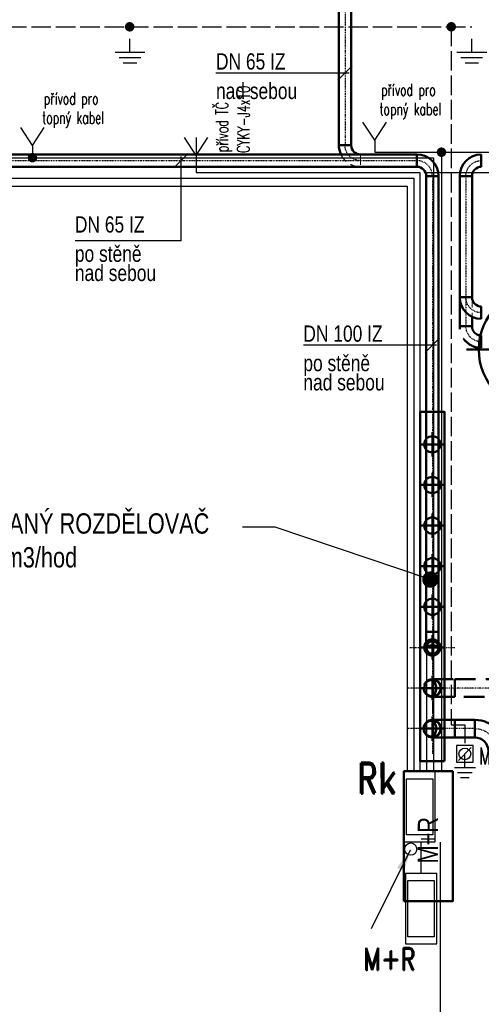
# Model space of a CAD drawing. Header units: millimetres. Extents: x -41881 to 54113, y -9946 to 101810.
# Tile 68 of 105: x -9984 to -7144, y 55755 to 61816. Entities that reach past the tile are written whole.
import ezdxf
from ezdxf.enums import TextEntityAlignment as Align

# ---------------------------------------------------------------- set-up
doc = ezdxf.new("R2018")
doc.units = ezdxf.units.MM
for name, pattern in [('ACAD_ISO02W100', [15, 12, -3]), ('DASHDOT', [1, 0.5, -0.25, 0, -0.25]), ('DASHED', [19.05, 12.7, -6.35])]:
    doc.linetypes.add(name, pattern=pattern)
for name, color, linetype in [('e_1Atrib', 8, 'Continuous'), ('e_2Atrib', 8, 'Continuous'), ('e_inst', 6, 'Continuous'), ('e_pospojeni', 3, 'ACAD_ISO02W100'), ('e_ROZVADEC', 5, 'Continuous'), ('e_č-obvodu', 7, 'Continuous'), ('UT-potrubi_privodni-popis', 7, 'Continuous')]:
    doc.layers.add(name, color=color, linetype=linetype)
for name, color, linetype, lineweight in [('e_KABEL', 5, 'Continuous', 30), ('UT-armatury', 2, 'Continuous', 50), ('UT-kotle', 1, 'Continuous', 50), ('UT-potrubi', 3, 'Continuous', 50), ('UT-potrubi_zpetne', 3, 'DASHED', 50), ('UT-stoupacky', 2, 'Continuous', 50), ('UT-texty_stredni', 7, 'Continuous', 25)]:
    doc.layers.add(name, color=color, linetype=linetype, lineweight=lineweight)
doc.styles.add('Ozn_rozvaděče', font='romand.shx', dxfattribs={"width": 0.8})
doc.styles.add('Popisy', font='romans.shx', dxfattribs={"width": 0.7, "height": 2})
doc.styles.add('RomanS', font='romans.shx')
doc.styles.add('simplex', font='simplex.shx', dxfattribs={"width": 0.65})
doc.styles.get("Standard").update_dxf_attribs({"font": 'ic-simplex.shx', "width": 0.8})
doc.dimstyles.new('CADKON', dxfattribs={"dimscale": 50, "dimtxt": 2.5, "dimasz": 2.5, "dimexe": 1.8, "dimexo": 0, "dimgap": 0.6, "dimtad": 1, "dimrnd": 10, "dimtxsty": 'Standard', "dimblk1": 'OBLIQUE', "dimblk2": 'OBLIQUE', "dimsah": 1, "dimcen": 2.5, "dimadec": 1, "dimazin": 2, "dimtfac": 1, "dimtdec": 4, "dimtix": 1, "dimtmove": 2, "dimatfit": 3, "dimldrblk": 'OPEN30', "dimfxl": 5, "dimtfill": 1, "dimtolj": 1, "dimarcsym": 0})

# ---------------------------------------------------------------- blocks, each defined once
blk = doc.blocks.new('*U58')
at = {"color": 0, "linetype": 'ByBlock', "lineweight": -2, "ltscale": 10}
for p, q in [((0, 75), (0, -75)), ((-75, 0), (75, 0))]:
    blk.add_line(p, q, dxfattribs=at)
blk.add_circle((0, 0), 50, dxfattribs=at)
blk = doc.blocks.new('*U120', base_point=(0, 95))
at = {"color": 0, "linetype": 'ByBlock', "lineweight": -2, "ltscale": 10}
for p, q in [((0, 133), (0, 57)), ((57, 0), (133, 0))]:
    blk.add_line(p, q, dxfattribs=at)
for radius in [133, 57]:
    blk.add_arc((0, 0), radius, 0, 90, dxfattribs=at)
at = {"color": 40, "linetype": 'DASHDOT', "lineweight": 25, "ltscale": 10}
blk.add_arc((0, 0), 95, 0, 90, dxfattribs=at)
blk = doc.blocks.new('*U121', base_point=(0, 38))
at = {"color": 40, "linetype": 'DASHDOT', "lineweight": 25, "ltscale": 10}
for p, q in [((95, 176), (95, -100)), ((0, 38), (233, 38))]:
    blk.add_line(p, q, dxfattribs=at)
at = {"color": 0, "linetype": 'ByBlock', "lineweight": -2, "ltscale": 10}
for p, q in [((0, 0), (0, 76)), ((95, 76), (0, 76)), ((0, 0), (95, 0))]:
    blk.add_line(p, q, dxfattribs=at)
blk.add_circle((95, 38), 38, dxfattribs=at)
blk.add_arc((95, 38), 38, 90, 270, dxfattribs=at)
at = {"color": 0, "linetype": 'DASHED', "lineweight": -2, "ltscale": 10}
blk.add_arc((145, 38), 62.8, 142.76517, 217.23483, dxfattribs=at)
blk = doc.blocks.new('*U123', base_point=(4553.6, 38))
at = {"color": 0, "linetype": 'ByBlock', "lineweight": -2, "ltscale": 10}
for p, q in [((0, 76), (4553.6, 76)), ((0, 76), (0, 0)), ((4553.6, 76), (4553.6, 0)), ((4553.6, 0), (0, 0))]:
    blk.add_line(p, q, dxfattribs=at)
at = {"color": 40, "linetype": 'DASHDOT', "lineweight": 25, "ltscale": 10}
blk.add_line((0, 38), (4553.6, 38), dxfattribs=at)
blk = doc.blocks.new('*U124', base_point=(2806.23, 76))
at = {"color": 0, "linetype": 'ByBlock', "lineweight": -2, "ltscale": 10}
for p, q in [((0, 76), (2806.23, 76)), ((0, 76), (0, 0)), ((2806.23, 76), (2806.23, 0)), ((2806.23, 0), (0, 0))]:
    blk.add_line(p, q, dxfattribs=at)
at = {"color": 40, "linetype": 'DASHDOT', "lineweight": 25, "ltscale": 10}
blk.add_line((0, 38), (2806.23, 38), dxfattribs=at)
blk = doc.blocks.new('*U125', base_point=(0, 38))
at = {"color": 0, "linetype": 'ByBlock', "lineweight": -2, "ltscale": 10}
for p, q in [((0, 76), (888.29, 76)), ((0, 76), (0, 0)), ((888.29, 76), (888.29, 0)), ((888.29, 0), (0, 0))]:
    blk.add_line(p, q, dxfattribs=at)
at = {"color": 40, "linetype": 'DASHDOT', "lineweight": 25, "ltscale": 10}
blk.add_line((0, 38), (888.29, 38), dxfattribs=at)
blk = doc.blocks.new('*U126', base_point=(0, 95))
at = {"color": 0, "linetype": 'ByBlock', "lineweight": -2, "ltscale": 10}
for p, q in [((0, 133), (0, 57)), ((57, 0), (133, 0))]:
    blk.add_line(p, q, dxfattribs=at)
for radius in [133, 57]:
    blk.add_arc((0, 0), radius, 0, 90, dxfattribs=at)
at = {"color": 40, "linetype": 'DASHDOT', "lineweight": 25, "ltscale": 10}
blk.add_arc((0, 0), 95, 0, 90, dxfattribs=at)
blk = doc.blocks.new('*U127', base_point=(0, 95))
at = {"color": 0, "linetype": 'ByBlock', "lineweight": -2, "ltscale": 10}
for p, q in [((0, 133), (0, 57)), ((57, 0), (133, 0))]:
    blk.add_line(p, q, dxfattribs=at)
for radius in [133, 57]:
    blk.add_arc((0, 0), radius, 0, 90, dxfattribs=at)
at = {"color": 40, "linetype": 'DASHDOT', "lineweight": 25, "ltscale": 10}
blk.add_arc((0, 0), 95, 0, 90, dxfattribs=at)
blk = doc.blocks.new('*U131', base_point=(0, 95))
at = {"color": 0, "linetype": 'ByBlock', "lineweight": -2, "ltscale": 10}
blk.add_line((0, 133), (0, 57), dxfattribs=at)
at = {"color": 40, "linetype": 'DASHED', "lineweight": 18, "ltscale": 5}
blk.add_line((57, 0), (133, 0), dxfattribs=at)
at = {"color": 0, "linetype": 'ByBlock', "lineweight": -2, "ltscale": 10}
for radius, start in [(133, 64.62307), (57, 0)]:
    blk.add_arc((0, 0), radius, start, 90, dxfattribs=at)
at = {"color": 40, "linetype": 'DASHDOT', "lineweight": 25, "ltscale": 10}
blk.add_arc((0, 0), 95, 0, 90, dxfattribs=at)
at = {"color": 40, "linetype": 'DASHED', "lineweight": 18, "ltscale": 5}
blk.add_arc((0, 0), 133, 0, 64.62307, dxfattribs=at)
blk = doc.blocks.new('*U135', base_point=(0, 138))
at = {"color": 0, "linetype": 'ByBlock', "lineweight": -2, "ltscale": 10}
for p, q in [((0, 192), (0, 84)), ((84, 0), (192, 0))]:
    blk.add_line(p, q, dxfattribs=at)
for radius in [192, 84]:
    blk.add_arc((0, 0), radius, 0, 90, dxfattribs=at)
at = {"color": 40, "linetype": 'DASHDOT', "lineweight": 25, "ltscale": 10}
blk.add_arc((0, 0), 138, 0, 90, dxfattribs=at)
blk = doc.blocks.new('*U136', base_point=(0, 54))
at = {"color": 40, "linetype": 'DASHDOT', "lineweight": 25, "ltscale": 10}
for p, q in [((138, 208), (138, -100)), ((0, 54), (292, 54))]:
    blk.add_line(p, q, dxfattribs=at)
at = {"color": 0, "linetype": 'ByBlock', "lineweight": -2, "ltscale": 10}
for p, q in [((0, 0), (0, 108)), ((138, 108), (0, 108)), ((0, 0), (138, 0))]:
    blk.add_line(p, q, dxfattribs=at)
blk.add_circle((138, 54), 54, dxfattribs=at)
blk.add_arc((138, 54), 54, 90, 270, dxfattribs=at)
at = {"color": 0, "linetype": 'DASHED', "lineweight": -2, "ltscale": 10}
blk.add_arc((188, 54), 73.6, 132.7974, 227.2026, dxfattribs=at)
blk = doc.blocks.new('*U141', base_point=(0, 54))
at = {"color": 0, "linetype": 'ByBlock', "lineweight": -2, "ltscale": 10}
for p, q in [((0, 108), (122.61, 108)), ((0, 108), (0, 0)), ((122.61, 108), (122.61, 0)), ((122.61, 0), (0, 0))]:
    blk.add_line(p, q, dxfattribs=at)
at = {"color": 40, "linetype": 'DASHDOT', "lineweight": 25, "ltscale": 10}
blk.add_line((0, 54), (122.61, 54), dxfattribs=at)
blk = doc.blocks.new('*U146', base_point=(0, 54))
at = {"color": 40, "linetype": 'DASHDOT', "lineweight": 25, "ltscale": 10}
for p, q in [((138, 208), (138, -100)), ((0, 54), (292, 54))]:
    blk.add_line(p, q, dxfattribs=at)
at = {"color": 0, "linetype": 'ByBlock', "lineweight": -2, "ltscale": 10}
for p, q in [((0, 0), (0, 108)), ((138, 108), (0, 108)), ((0, 0), (138, 0))]:
    blk.add_line(p, q, dxfattribs=at)
blk.add_circle((138, 54), 54, dxfattribs=at)
blk.add_arc((138, 54), 54, 90, 270, dxfattribs=at)
at = {"color": 0, "linetype": 'DASHED', "lineweight": -2, "ltscale": 10}
blk.add_arc((188, 54), 73.6, 132.7974, 227.2026, dxfattribs=at)
blk = doc.blocks.new('*U150', base_point=(0, 54))
at = {"color": 0, "linetype": 'ByBlock', "lineweight": -2, "ltscale": 10}
for p, q in [((0, 108), (372.61, 108)), ((0, 108), (0, 0)), ((372.61, 108), (372.61, 0)), ((372.61, 0), (0, 0))]:
    blk.add_line(p, q, dxfattribs=at)
at = {"color": 40, "linetype": 'DASHDOT', "lineweight": 25, "ltscale": 10}
blk.add_line((0, 54), (372.61, 54), dxfattribs=at)
blk = doc.blocks.new('_OBLIQUE')
at = {"color": 0, "linetype": 'ByBlock'}
blk.add_line((-0.5, -0.5), (0.5, 0.5), dxfattribs=at)
blk = doc.blocks.new('*U184', base_point=(0, 76))
at = {"color": 0, "linetype": 'ByBlock', "lineweight": -2, "ltscale": 10}
for p, q in [((0, 76), (746.25, 76)), ((0, 76), (0, 0)), ((746.25, 76), (746.25, 0)), ((746.25, 0), (0, 0))]:
    blk.add_line(p, q, dxfattribs=at)
at = {"color": 40, "linetype": 'DASHDOT', "lineweight": 25, "ltscale": 10}
blk.add_line((0, 38), (746.25, 38), dxfattribs=at)
blk = doc.blocks.new('*U185', base_point=(178.4, 76))
at = {"color": 0, "linetype": 'ByBlock', "lineweight": -2, "ltscale": 10}
for p, q in [((0, 76), (0, 76)), ((0, 76), (0, 0)), ((120.2, 76), (178.4, 76)), ((178.4, 76), (178.4, 0)), ((178.4, 0), (0, 0)), ((0, 0), (0, 0))]:
    blk.add_line(p, q, dxfattribs=at)
at = {"color": 40, "linetype": 'DASHED', "lineweight": 18, "ltscale": 5}
blk.add_line((0, 76), (120.2, 76), dxfattribs=at)
at = {"color": 40, "linetype": 'DASHDOT', "lineweight": 25, "ltscale": 10}
blk.add_line((0, 38), (178.4, 38), dxfattribs=at)
blk = doc.blocks.new('*U196')
at = {"color": 5}
for p, q in [((3.873, 2.567), (-1.9, 2.567)), ((-1.9, 2.567), (-1.9, 0)), ((3.873, 0), (3.873, 2.567)), ((-1.9, 0), (3.873, 0))]:
    blk.add_line(p, q, dxfattribs=at)
at = {"color": 8}
blk.add_lwpolyline([(-1.317, 2.366), (3.291, 2.366), (3.291, 0.201), (-1.317, 0.201)], close=True, dxfattribs=at)
at = {"color": 7, "lineweight": 30, "width": 0.7, "flags": 104}
for tag, height, p in [('ROZMER', 1.5, (3.476, 6.169)), ('POZN', 2, (3.498, 4.039))]:
    blk.add_attdef(tag, text='', height=height, dxfattribs=at).set_placement(p, align=Align.TOP_LEFT)
at = {"color": 0, "style": 'Ozn_rozvaděče', "width": 0.8}
blk.add_attdef('R', (-0.117, -3.853), '', height=2.5, rotation=90.16578, dxfattribs=at)
blk = doc.blocks.new('*U197')
at = {"color": 0, "linetype": 'Continuous'}
blk.add_line((-0.04, -0.081), (-3.239, -6.532), dxfattribs=at)
at = {"color": 7, "linetype": 'Continuous'}
blk.add_circle((0, 0), 0.5, dxfattribs=at)
at = {"color": 0, "linetype": 'ByBlock'}
blk.add_solid([(0, 0), (-1.121, -1.527), (-0.537, -1.816)], dxfattribs=at)
at = {"color": 8, "lineweight": 30, "width": 0.7, "flags": 104}
for tag, p in [('DO', (4.785, 6.761)), ('Z', (-0.647, -3.733))]:
    blk.add_attdef(tag, text='', height=2, dxfattribs=at).set_placement(p, align=Align.TOP_LEFT)
blk = doc.blocks.new('*U201')
at = {"color": 0, "linetype": 'Continuous'}
for p, q in [((0, -3.781), (0.001, -2.97)), ((-0.92, -3.781), (0.921, -3.782)), ((-0.667, -4.112), (0.667, -4.113)), ((-0.414, -4.444), (0.414, -4.444))]:
    blk.add_line(p, q, dxfattribs=at)
at = {"color": 0, "style": 'RomanS'}
blk.add_attdef('CY', (2.682, -2.734), '', height=1.6, dxfattribs=at)
at = {"color": 252, "style": 'Popisy', "width": 0.7}
blk.add_attdef('ZT', (2.815, -5.693), '', height=2, dxfattribs=at)
blk = doc.blocks.new('*U210')
at = {"color": 0, "linetype": 'Continuous'}
for p, q in [((0, 2), (-0.96, 3.478)), ((0, 2), (0.96, 3.478)), ((0, 3.478), (0, 2)), ((0, 2.358), (0, 2.358)), ((0, 2), (0, 1))]:
    blk.add_line(p, q, dxfattribs=at)
at = {"style": 'Popisy', "width": 0.7, "flags": 1}
blk.add_attdef('PROVEDENI', (4.759, 3.747), '', height=2, dxfattribs=at)
at = {"layer": 'e_1Atrib', "color": 8, "style": 'simplex', "width": 0.65}
blk.add_attdef('djd', (4.362, 2.215), '', height=1, rotation=89.62702, dxfattribs=at)
at = {"layer": 'e_2Atrib', "color": 8, "style": 'simplex', "width": 0.65}
blk.add_attdef('djdj', (2.61, 2.277), '', height=1, rotation=90.01831, dxfattribs=at)
at = {"layer": 'e_č-obvodu', "color": 7, "style": 'RomanS', "width": 0.6}
blk.add_attdef('dj', (-0.629, 4.438), '', height=1.8, dxfattribs=at)
blk = doc.blocks.new('*U205')
at = {"color": 0, "linetype": 'Continuous'}
for p, q in [((0, 2), (-0.96, 3.478)), ((0, 2), (0.96, 3.478)), ((0, 2.358), (0, 2.358)), ((0, 2), (0, 1))]:
    blk.add_line(p, q, dxfattribs=at)
at = {"style": 'Popisy', "width": 0.7, "flags": 1}
blk.add_attdef('PROVEDENI', (4.759, 3.747), '', height=2, dxfattribs=at)
at = {"color": 7, "style": 'RomanS'}
blk.add_attdef('X', (-3.591, 1.866), '', height=2, dxfattribs=at)
at = {"layer": 'e_1Atrib', "color": 8, "style": 'simplex', "width": 0.65}
blk.add_attdef('djd', (0.798, 3.782), '', height=1, dxfattribs=at)
at = {"layer": 'e_2Atrib', "color": 8, "style": 'simplex', "width": 0.65}
blk.add_attdef('djdj', (0.932, 5.361), '', height=1, dxfattribs=at)
at = {"layer": 'e_č-obvodu', "color": 7, "style": 'RomanS', "width": 0.6}
blk.add_attdef('dj', (-0.629, 4.438), '', height=1.8, dxfattribs=at)
blk = doc.blocks.new('*U212')
at = {"color": 0, "linetype": 'Continuous'}
for p, q in [((0, 2), (-0.96, 3.478)), ((0, 2), (0.96, 3.478)), ((0, 2.358), (0, 2.358)), ((0, 2), (0, 1))]:
    blk.add_line(p, q, dxfattribs=at)
at = {"style": 'Popisy', "width": 0.7, "flags": 1}
blk.add_attdef('PROVEDENI', (4.759, 3.747), '', height=2, dxfattribs=at)
at = {"color": 7, "style": 'RomanS'}
blk.add_attdef('X', (-3.591, 1.866), '', height=2, dxfattribs=at)
at = {"layer": 'e_1Atrib', "color": 8, "style": 'simplex', "width": 0.65}
blk.add_attdef('djd', (0.39, 4.04), '', height=1, dxfattribs=at)
at = {"layer": 'e_2Atrib', "color": 8, "style": 'simplex', "width": 0.65}
blk.add_attdef('djdj', (0.523, 5.62), '', height=1, dxfattribs=at)
at = {"layer": 'e_č-obvodu', "color": 7, "style": 'RomanS', "width": 0.6}
blk.add_attdef('dj', (-0.629, 4.438), '', height=1.8, dxfattribs=at)
blk = doc.blocks.new('*U207')
blk.add_line((-0.527, -0.535), (0.534, 0.526))
at = {"color": 1, "linetype": 'Continuous'}
for p, q in [((0.003, -1.114), (0.003, -0.004)), ((-0.601, -1.534), (0.608, -1.534)), ((-0.361, -1.954), (0.352, -1.954))]:
    blk.add_line(p, q, dxfattribs=at)
at = {"color": 5, "linetype": 'Continuous'}
blk.add_line((-0.857, -1.114), (0.864, -1.114), dxfattribs=at)
at = {"color": 1, "linetype": 'Continuous'}
blk.add_lwpolyline([(-0.687, -0.694), (0.693, -0.694), (0.693, 0.686), (-0.687, 0.686)], close=True, dxfattribs=at)
at = {"color": 7, "linetype": 'Continuous'}
blk.add_circle((0.003, -0.004), 0.48, dxfattribs=at)
at = {"color": 7, "style": 'Popisy', "width": 0.7, "flags": 8}
blk.add_attdef('MET', (1.164, -0.889), '', height=1.404, dxfattribs=at)
blk = doc.blocks.new('*U208')
at = {"color": 5}
for p, q in [((3.873, 2.567), (-1.9, 2.567)), ((-1.9, 2.567), (-1.9, 0)), ((3.873, 0), (3.873, 2.567)), ((-1.9, 0), (3.873, 0))]:
    blk.add_line(p, q, dxfattribs=at)
at = {"color": 8}
blk.add_lwpolyline([(-1.317, 2.366), (3.291, 2.366), (3.291, 0.201), (-1.317, 0.201)], close=True, dxfattribs=at)
at = {"color": 7, "lineweight": 30, "width": 0.7, "flags": 104}
for tag, height, p in [('ROZMER', 1.5, (3.476, 6.169)), ('POZN', 2, (7.802, -2.322))]:
    blk.add_attdef(tag, text='', height=height, dxfattribs=at).set_placement(p, align=Align.TOP_LEFT)
at = {"color": 0, "style": 'Ozn_rozvaděče', "width": 0.8}
blk.add_attdef('R', (6.04, -3.479), '', height=1.826, rotation=90.16578, dxfattribs=at)

msp = doc.modelspace()

# ---------------------------------------------------------------- linework, layer by layer
at = {"layer": 'e_inst', "color": 1, "ltscale": 10, "const_width": 29.239}
for points in [[(-7403.569, 60999.934, 1), (-7374.33, 60999.934, 1)], [(-9920.298, 60966.153, 1), (-9891.059, 60966.153, 1)]]:
    msp.add_lwpolyline(points, format="xyb", close=True, dxfattribs=at)
at = {"layer": 'e_inst', "color": 1, "ltscale": 10}
for points in [[(-7799.894, 60999.934), (-5729.516, 60999.934)], [(-7388.95, 60999.934), (-7388.95, 57189.475)], [(-11996.058, 60966.153), (-9905.679, 60966.153), (-7437.832, 60966.153), (-7437.832, 57189.475)]]:
    msp.add_lwpolyline(points, dxfattribs=at)
at = {"layer": 'e_inst', "ltscale": 10}
for points in [[(-13262.449, 60930), (-13262.449, 60790.271), (-7600.864, 60790.271), (-7600.864, 57189.475)], [(-11022.929, 60930), (-11022.929, 60839.677), (-7558.505, 60839.677), (-7558.505, 57189.475)], [(-8897.956, 60930), (-8897.956, 60875.653), (-7522.072, 60875.653), (-7522.072, 57189.475)], [(-7479.046, 57189.475), (-7479.046, 60875.653), (-6736.024, 60875.653), (-6736.024, 60965.841)]]:
    msp.add_lwpolyline(points, dxfattribs=at)
at = {"layer": 'e_pospojeni', "ltscale": 10}
for points in [[(-13511.629, 61771.809), (-7202.629, 61771.809)], [(-7328.824, 61771.809), (-7328.824, 57474.302), (-7244.359, 57474.302), (-7244.359, 57363.061)]]:
    msp.add_lwpolyline(points, dxfattribs=at)
at = {"layer": 'e_pospojeni', "ltscale": 10, "const_width": 29.239}
for points in [[(-9321.964, 61771.809, 1), (-9292.725, 61771.809, 1)], [(-7343.443, 61771.809, 1), (-7314.204, 61771.809, 1)]]:
    msp.add_lwpolyline(points, format="xyb", close=True, dxfattribs=at)
at = {"layer": 'e_pospojeni', "color": 1, "linetype": 'Continuous', "ltscale": 10}
for points in [[(-7514.451, 56560.543), (-7514.451, 56754.126)], [(-7397.284, 56754.126), (-7397.284, 54746.395), (-5538.386, 54746.395), (-5538.386, 55868.807), (-3584.096, 55868.807), (-3584.096, 54741.022), (-3362.382, 54741.022)]]:
    msp.add_lwpolyline(points, dxfattribs=at)
at = {"layer": 'UT-armatury', "ltscale": 10}
msp.add_lwpolyline([(-7620, 56389.475), (-7320, 56389.475), (-7320, 57189.475), (-7620, 57189.475)], close=True, dxfattribs=at)
at = {"layer": 'UT-kotle', "color": 2, "linetype": 'DASHDOT', "ltscale": 300}
msp.add_lwpolyline([(-7235, 59784.847), (-6385, 59784.847)], dxfattribs=at)
at = {"layer": 'UT-kotle', "ltscale": 10}
msp.add_lwpolyline([(-7370, 57251.765), (-7520, 57251.765), (-7520, 59401.765), (-7370, 59401.765)], close=True, dxfattribs=at)
msp.add_circle((-6785, 59784.847), 375, dxfattribs=at)
at = {"layer": 'UT-potrubi_privodni-popis', "color": 2, "ltscale": 10}
for p, q in [((-7938.407, 61531.342), (-8026.795, 61442.954)), ((-7957.601, 61487.148), (-8776.411, 61487.148)), ((-9035.533, 60903.806), (-8947.145, 60992.194)), ((-8991.339, 60455.174), (-8991.339, 60973)), ((-8991.339, 60455.174), (-9643.521, 60455.174)), ((-7400.806, 59856.165), (-7489.194, 59767.776)), ((-7420, 59811.971), (-8238.81, 59811.971))]:
    msp.add_line(p, q, dxfattribs=at)
at = {"layer": 'UT-texty_stredni', "ltscale": 10}
msp.add_line((-8412.703, 58690.993), (-8612.703, 58690.993), dxfattribs=at)

# ---------------------------------------------------------------- block references
at = {"layer": 'e_inst', "color": 1, "ltscale": 10, "xscale": 75, "yscale": 75, "zscale": 75}
for name, p in [('*U212', (-7799.894, 60924.934)), ('*U205', (-9905.679, 60891.153))]:
    msp.add_blockref(name, p, dxfattribs=at).add_auto_attribs({'djdj': 'přívod pro', 'djd': 'topný kabel'})
at = {"layer": 'e_inst', "ltscale": 10, "xscale": 75, "yscale": 75, "zscale": 75}
msp.add_blockref('*U210', (-8897.956, 60830), dxfattribs=at).add_auto_attribs({'djdj': 'přívod TČ', 'djd': 'CYKY-J4x10'})
at = {"layer": 'e_inst', "color": 1, "ltscale": 10}
ref = msp.add_blockref('*U207', (-7245.45, 57296.895), dxfattribs=dict(at, xscale=75, yscale=75, zscale=75))
ref.add_attrib('MET', 'MET', (-7158.169, 57230.197), dxfattribs={"layer": '0', "color": 7, "height": 105.2774, "style": 'Popisy', "width": 0.7})
at = {"layer": 'e_KABEL', "ltscale": 10}
ref = msp.add_blockref('*U197', (-7578.443, 56710.549), dxfattribs=dict(at, xscale=75, yscale=75, zscale=75))
lines = msp.add_mtext('\\W0.7000;', dxfattribs={"layer": '0', "color": 8, "insert": (-7626.955, 56430.538), "char_height": 2.5, "attachment_point": 1})
ref.add_attrib('Z', '', (-7626.955, 56430.538)).embed_mtext(lines)
lines = msp.add_mtext('\\W0.7000;', dxfattribs={"layer": '0', "color": 8, "insert": (-7219.57, 57217.634), "char_height": 2.5, "attachment_point": 1})
ref.add_attrib('DO', '', (-7219.57, 57217.634)).embed_mtext(lines)
at = {"layer": 'e_pospojeni', "ltscale": 10, "xscale": 100, "yscale": 100, "zscale": 100}
for p in [(-9305.695, 61994.542), (-7202.679, 61994.542)]:
    msp.add_blockref('*U201', p, dxfattribs=at)
at = {"layer": 'e_ROZVADEC', "ltscale": 10}
ref = msp.add_blockref('*U196', (-7620, 57044.638), dxfattribs=dict(at, xscale=75, yscale=75, zscale=75, rotation=270))
lines = msp.add_mtext('\\W0.7000;', dxfattribs={"layer": '0', "color": 7, "insert": (-7157.329, 56783.913), "char_height": 2.5, "attachment_point": 1, "rotation": 270})
ref.add_attrib('ROZMER', '', (-7157.329, 56783.913)).embed_mtext(lines)
lines = msp.add_mtext('\\W0.7000;', dxfattribs={"layer": '0', "color": 7, "insert": (-7317.095, 56782.303), "char_height": 2.5, "attachment_point": 1, "rotation": 270})
ref.add_attrib('POZN', '', (-7317.095, 56782.303)).embed_mtext(lines)
ref.add_attrib('R', 'Rk', (-7908.985, 57053.424), dxfattribs={"layer": '0', "color": 0, "height": 187.5, "rotation": 0.1657809, "style": 'Ozn_rozvaděče', "width": 0.8})
ref = msp.add_blockref('*U208', (-7610.713, 56418.043), dxfattribs=dict(at, xscale=75, yscale=75, zscale=75, rotation=270))
lines = msp.add_mtext('\\W0.7000;', dxfattribs={"layer": '0', "color": 7, "insert": (-7148.042, 56157.317), "char_height": 2.5, "attachment_point": 1, "rotation": 270})
ref.add_attrib('ROZMER', '', (-7148.042, 56157.317)).embed_mtext(lines)
lines = msp.add_mtext('\\W0.7000;', dxfattribs={"layer": '0', "color": 7, "insert": (-7784.863, 55832.877), "char_height": 2.5, "attachment_point": 1, "rotation": 270})
ref.add_attrib('POZN', '', (-7784.863, 55832.877)).embed_mtext(lines)
ref.add_attrib('R', 'M+R', (-7871.642, 55965.02), dxfattribs={"layer": '0', "color": 0, "height": 136.9812, "rotation": 0.1657809, "style": 'Ozn_rozvaděče', "width": 0.8})
at = {"layer": 'UT-potrubi', "ltscale": 10}
for name, p, rotation in [('*U125', (-7982.601, 61931.293), 270), ('*U124', (-7407, 58046.77), 270), ('*U184', (-7201, 60853), 270), ('*U185', (-7201, 59928.335), 270), ('*U141', (-7184.387, 57451.765), 180)]:
    msp.add_blockref(name, p, dxfattribs=dict(at, rotation=rotation))
at = {"layer": 'UT-potrubi', "ltscale": 10, "xscale": -1}
for name, p, rotation in [('*U131', (-7982.601, 61043), 89.99999999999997), ('*U127', (-7239, 60106.748), 90.0000000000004), ('*U121', (-7445, 58046.765), 90), ('*U135', (-7046.387, 57313.765), 270)]:
    msp.add_blockref(name, p, dxfattribs=dict(at, rotation=rotation))
at = {"layer": 'UT-potrubi', "ltscale": 10}
for name, p in [('*U123', (-7539.997, 60948)), ('*U120', (-7540, 60948))]:
    msp.add_blockref(name, p, dxfattribs=at)
at = {"layer": 'UT-potrubi', "ltscale": 10, "xscale": -1}
for name, p in [('*U126', (-7144, 60948)), ('*U136', (-7307, 57451.765))]:
    msp.add_blockref(name, p, dxfattribs=at)
at = {"layer": 'UT-potrubi_zpetne', "ltscale": 10, "xscale": -1, "rotation": 90.00000000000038}
msp.add_blockref('*U127', (-7239, 59928.335), dxfattribs=at)
at = {"layer": 'UT-potrubi_zpetne', "ltscale": 10, "xscale": -1}
msp.add_blockref('*U146', (-7307, 57701.765), dxfattribs=at)
at = {"layer": 'UT-potrubi_zpetne', "ltscale": 10, "rotation": 180}
msp.add_blockref('*U150', (-6934.387, 57701.765), dxfattribs=at)
at = {"layer": 'UT-stoupacky', "ltscale": 10, "xscale": -1, "rotation": 180.0000000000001}
for p in [(-7445, 59201.765), (-7445, 58951.765), (-7445, 58701.765), (-7445, 58451.765), (-7445, 58201.765), (-7445, 57951.765), (-7445, 57701.765), (-7445, 57451.765)]:
    msp.add_blockref('*U58', p, dxfattribs=at)

# ---------------------------------------------------------------- texts
at = {"layer": 'UT-potrubi_privodni-popis', "ltscale": 10, "width": 0.8}
for s, p in [('nad sebou', (-8776.411, 61327.122)), ('DN 65 IZ', (-9644.627, 60505.174)), ('po stěně', (-9644.627, 60325.148)), ('nad sebou', (-9644.627, 60206.847)), ('po stěně', (-8238.81, 59651.945)), ('nad sebou', (-8238.81, 59533.643))]:
    msp.add_text(s, height=100, dxfattribs=at).set_placement(p)
at = {"layer": 'UT-potrubi_privodni-popis', "ltscale": 10, "insert": (-8776.411, 61507.148), "char_height": 100, "width": 605.81429, "attachment_point": 7}
msp.add_mtext('DN 65 IZ', dxfattribs=at)
at = {"layer": 'UT-potrubi_privodni-popis', "ltscale": 10, "insert": (-8238.81, 59831.971), "char_height": 100, "attachment_point": 7}
msp.add_mtext('DN 100 IZ', dxfattribs=at)
at = {"layer": 'UT-texty_stredni', "ltscale": 10, "width": 0.8}
msp.add_text('M+R', height=125, rotation=90, dxfattribs=at).set_placement((-7409.628, 56622.043))
at = {"layer": 'UT-texty_stredni', "ltscale": 10, "insert": (-10771.35, 58777.302), "char_height": 125, "width": 2173.34807, "attachment_point": 1}
msp.add_mtext('KOMBINOVANÝ ROZDĚLOVAČ\\PQmax = 23 m3/hod', dxfattribs=at)

# ---------------------------------------------------------------- leaders
at = {"layer": 'UT-texty_stredni', "ltscale": 10}
msp.add_leader([(-7457.454, 58369.378), (-8412.703, 58690.993)], dimstyle='CADKON', override={"dimscale": 1, "dimasz": 100, "dimtih": 0, "dimtoh": 0, "dimrnd": 0, "dimclrd": 0, "dimtix": 0, "dimtofl": 0, "dimldrblk": 'Dot'}, dxfattribs=at)

doc.saveas('drawing.dxf')
